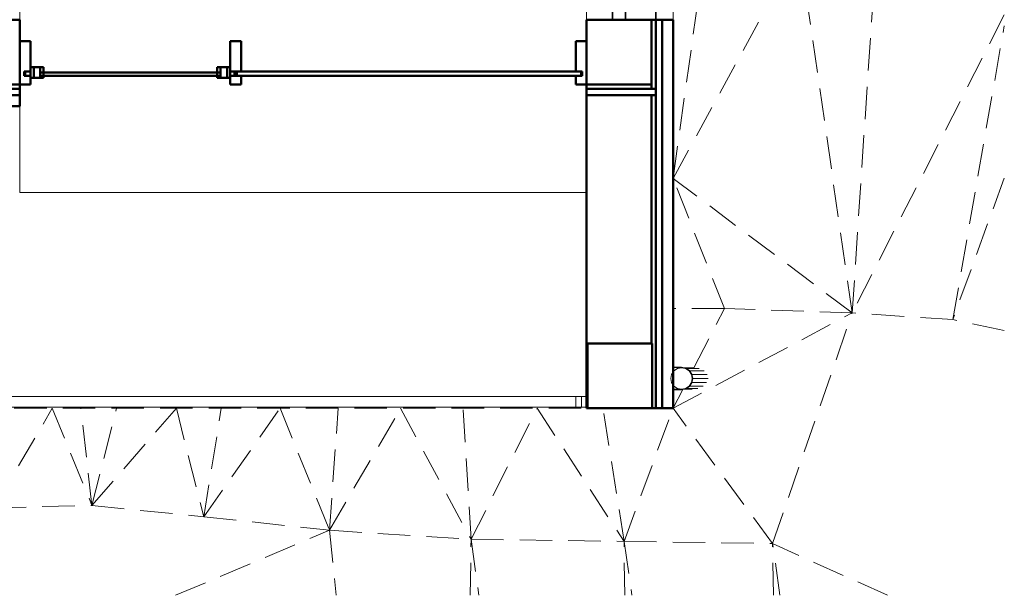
# Model space of a CAD drawing. Header units: millimetres. Extents: x 25610 to 48924, y 4737 to 39616.
# Tile 50 of 73: x 37678 to 42237, y 27771 to 30438. Entities that reach past the tile are written whole.
import ezdxf

# ---------------------------------------------------------------- set-up
doc = ezdxf.new("R2010")
doc.units = ezdxf.units.MM
doc.linetypes.add('ADSK_Штриховая_ш3 п1_5', pattern=[225, 150, -75])
for name, color, linetype, lineweight in [('A-COLS-____-MCUT', 52, 'Continuous', 50), ('A-COLS-____-OTLN', 52, 'Continuous', 20), ('A-DETL-____-MBND', 5, 'ADSK_Штриховая_ш3 п1_5', 20), ('A-GENM-____-MCUT', 13, 'Continuous', 50), ('A-GENM-____-OTLN', 13, 'Continuous', 20), ('A-GLAZ-____-MCUT', 151, 'Continuous', 35), ('A-GLAZ-____-OTLN', 151, 'Continuous', 20), ('A-PART-____-MCUT', 2, 'Continuous', 50), ('A-PART-____-OTLN', 2, 'Continuous', 20), ('A-WALL-____-MCUT', 113, 'Continuous', 50), ('A-WALL-____-OTLN', 113, 'Continuous', 20), ('L-SITE-____-OTLN', 91, 'Continuous', 20), ('Q-SPCQ-____-MCUT', 91, 'Continuous', 9), ('Q-SPCQ-____-OTLN', 91, 'Continuous', 20), ('Ограждение', 7, 'Continuous', 20)]:
    doc.layers.add(name, color=color, linetype=linetype, lineweight=lineweight)

# ---------------------------------------------------------------- blocks, each defined once
blk = doc.blocks.new('Family - Site-608699-В_Этаж 02_Водопровод')
at = {"layer": 'A-DETL-____-MBND', "color": 253}
for p, q in [((41532.9, 29079.5), (41647.4, 30813.7)), ((40703.3, 29702.4), (41287.9, 30771.1)), ((41532.9, 29079.5), (41287.9, 30771.1)), ((40703.3, 29702.5), (40843.9, 30707.2)), ((42237, 30460.1), (41532.9, 29079.5)), ((41998.2, 29048.3), (42237, 30409.7)), ((41532.9, 29079.5), (40703.3, 29702.3)), ((40940.7, 29100), (40703.3, 29702.2)), ((42237, 29703), (41998.2, 29048.3)), ((40940.7, 29100), (40703.3, 29099.8)), ((40799.7, 28825.3), (40940.7, 29100)), ((41532.9, 29079.5), (40940.7, 29100)), ((40703.2, 28637.6), (41532.9, 29079.5)), ((41164, 28011.1), (41532.9, 29079.5)), ((41998.2, 29048.3), (41532.9, 29079.5)), ((42237, 28997.4), (41998.2, 29048.3)), ((40703.2, 28637.6), (40748, 28724.8)), ((37558, 28176.5), (37829.3, 28637.6)), ((37829.3, 28637.6), (38012.7, 28187.5)), ((38012.7, 28187.5), (37961.7, 28637.6)), ((38012.7, 28187.5), (38127.1, 28637.6)), ((38012.7, 28187.5), (38403.5, 28637.6)), ((38403.5, 28637.6), (38530.9, 28135.2)), ((38530.9, 28135.2), (38611.4, 28637.6)), ((38530.9, 28135.2), (38883.5, 28637.6)), ((38883.5, 28637.6), (39112.5, 28072.4)), ((39112.5, 28072.4), (39153.1, 28637.6)), ((39112.5, 28072.4), (39441.5, 28637.6)), ((39441.5, 28637.6), (39768.2, 28030.8)), ((39768.2, 28030.8), (39731.1, 28637.6)), ((39768.2, 28030.8), (40073.8, 28637.6)), ((40073.8, 28637.6), (40476.6, 28021)), ((40476.6, 28021), (40379.2, 28637.6)), ((40476.6, 28021), (40703.2, 28637.6)), ((41164, 28011.1), (40703.2, 28637.6)), ((37558, 28176.5), (38012.7, 28187.5)), ((38012.7, 28187.5), (38530.9, 28135.2)), ((38530.9, 28135.2), (39112.5, 28072.4)), ((38399.7, 27771.3), (39112.5, 28072.4)), ((39112.5, 28072.4), (39768.2, 28030.8)), ((39112.5, 28072.4), (39142.9, 27771.3)), ((39764, 27771.3), (39768.2, 28030.8)), ((39768.2, 28030.8), (40476.6, 28021)), ((39768.2, 28030.8), (39804.4, 27771.3)), ((40476.6, 28021), (41164, 28011.1)), ((40479.3, 27771.3), (40476.6, 28021)), ((40476.6, 28021), (40512.9, 27771.3)), ((41168.4, 27771.3), (41164, 28011.1)), ((41198.3, 27771.3), (41164, 28011.1)), ((41695.9, 27771.3), (41164, 28011.1))]:
    blk.add_line(p, q, dxfattribs=at)
blk = doc.blocks.new('Прямая форма - V line-610284-В_Этаж 02_Водопровод')
at = {"layer": 'A-COLS-____-MCUT', "color": 9}
for p, q in [((150, 150), (-150, 150)), ((-150, 150), (-150, -150)), ((150, -150), (150, 150)), ((-150, -150), (150, -150))]:
    blk.add_line(p, q, dxfattribs=at)
blk = doc.blocks.new('Прямая форма - CRE - 001-610285-В_Этаж 02_Водопровод')
blk.add_blockref('Прямая форма - V line-610284-В_Этаж 02_Водопровод', (0, 0))
blk = doc.blocks.new('Прямая форма - V line-610360-В_Этаж 02_Водопровод')
at = {"layer": 'A-GLAZ-____-MCUT', "color": 53}
for p, q in [((55, -80), (0, -80)), ((0, -80), (0, -220)), ((105, -55), (55, -55)), ((55, -55), (55, -105)), ((55, -105), (55, -80)), ((105, -105), (105, -55)), ((846.6, -55), (796.6, -55)), ((796.6, -55), (796.6, -105)), ((846.6, -105), (846.6, -55)), ((896.6, -55), (846.6, -55)), ((846.6, -55), (846.6, -105)), ((896.6, -105), (896.6, -55)), ((1638.1, -55), (1588.1, -55)), ((1588.1, -55), (1588.1, -105)), ((1638.1, -105), (1638.1, -55)), ((1693.1, -80), (1638.1, -80)), ((1638.1, -80), (1638.1, -105)), ((1693.1, -220), (1693.1, -80)), ((55, -105), (105, -105)), ((80, -105), (55, -105)), ((80, -220), (80, -105)), ((796.6, -105), (846.6, -105)), ((846.6, -105), (896.6, -105)), ((1588.1, -105), (1638.1, -105)), ((1613.1, -105), (1613.1, -220)), ((1638.1, -105), (1613.1, -105)), ((0, -220), (80, -220)), ((115, -220), (0, -220)), ((0, -220), (0, -280)), ((165, -195), (115, -195)), ((115, -195), (115, -245)), ((115, -245), (115, -220)), ((165, -245), (165, -195)), ((846.6, -195), (796.6, -195)), ((796.6, -195), (796.6, -245)), ((896.6, -195), (846.6, -195)), ((846.6, -195), (846.6, -245)), ((846.6, -245), (846.6, -195)), ((896.6, -245), (896.6, -195)), ((1578.1, -195), (1528.1, -195)), ((1528.1, -195), (1528.1, -245)), ((1578.1, -245), (1578.1, -195)), ((1693.1, -220), (1578.1, -220)), ((1578.1, -220), (1578.1, -245)), ((1613.1, -220), (1693.1, -220)), ((1693.1, -280), (1693.1, -220)), ((115, -245), (165, -245)), ((140, -245), (115, -245)), ((140, -280), (140, -245)), ((796.6, -245), (846.6, -245)), ((846.6, -245), (896.6, -245)), ((1528.1, -245), (1578.1, -245)), ((1553.1, -245), (1553.1, -280)), ((1578.1, -245), (1553.1, -245)), ((0, -280), (140, -280)), ((1553.1, -280), (1693.1, -280))]:
    blk.add_line(p, q, dxfattribs=at)
at = {"layer": 'A-GLAZ-____-OTLN', "color": 253}
for p, q in [((796.6, -70), (105, -70)), ((105, -90), (796.6, -90)), ((1588.1, -70), (896.6, -70)), ((896.6, -90), (1588.1, -90)), ((796.6, -210), (165, -210)), ((1528.1, -210), (896.6, -210)), ((165, -230), (796.6, -230)), ((896.6, -230), (1528.1, -230))]:
    blk.add_line(p, q, dxfattribs=at)
blk = doc.blocks.new('Прямая форма - ფ2-610361-В_Этаж 02_Водопровод')
blk.add_blockref('Прямая форма - V line-610360-В_Этаж 02_Водопровод', (0, 0))
blk = doc.blocks.new('Прямая форма - Gypsum Plasterboard - Waterproof-611012-В_Этаж 02_Водопровод')
at = {"layer": 'A-WALL-____-MCUT', "color": 9}
for p, q in [((1800, 50), (0, 50)), ((0, 50), (0, 0)), ((1800, 0), (1800, 50)), ((0, 0), (1800, 0))]:
    blk.add_line(p, q, dxfattribs=at)
blk = doc.blocks.new('Прямая форма - Insulation - Thermal Break-611013-В_Этаж 02_Водопровод')
at = {"layer": 'A-WALL-____-MCUT', "color": 9}
for p, q in [((1800, 80), (0, 80)), ((0, 80), (0, 50)), ((0, 50), (1800, 50)), ((1800, 50), (1800, 80))]:
    blk.add_line(p, q, dxfattribs=at)
blk = doc.blocks.new('Прямая форма - Masonry Block - Structural-611014-В_Этаж 02_Водопровод')
at = {"layer": 'A-WALL-____-MCUT', "color": 9}
for p, q in [((1450, 400), (0, 400)), ((0, 400), (0, 396)), ((0, 396), (300, 396)), ((300, 396), (300, 100)), ((1450, 100), (1450, 400)), ((300, 100), (1450, 100))]:
    blk.add_line(p, q, dxfattribs=at)
blk = doc.blocks.new('Прямая форма - Concrete - Structural-611015-В_Этаж 02_Водопровод')
at = {"layer": 'A-WALL-____-MCUT', "color": 9}
for p, q in [((300, 96), (0, 96)), ((0, 96), (0, 80)), ((1450, 100), (300, 100)), ((300, 100), (300, 96)), ((1450, 80), (1450, 100)), ((1800, 100), (1480, 100)), ((1480, 100), (1480, 80)), ((1800, 80), (1800, 100)), ((0, 80), (1450, 80)), ((1480, 80), (1800, 80))]:
    blk.add_line(p, q, dxfattribs=at)
blk = doc.blocks.new('Прямая форма - SW - 004-611016-В_Этаж 02_Водопровод')
for name in ['Прямая форма - Masonry Block - Structural-611014-В_Этаж 02_Водопровод', 'Прямая форма - Concrete - Structural-611015-В_Этаж 02_Водопровод', 'Прямая форма - Insulation - Thermal Break-611013-В_Этаж 02_Водопровод', 'Прямая форма - Gypsum Plasterboard - Waterproof-611012-В_Этаж 02_Водопровод']:
    blk.add_blockref(name, (0, 0))
blk = doc.blocks.new('Family - ფ2-611018-В_Этаж 02_Водопровод')
at = {"layer": 'A-GENM-____-MCUT', "lineweight": 9}
for p, q in [((-846.6, 401), (-846.6, 280)), ((846.6, 401), (-846.6, 401)), ((846.6, 280), (846.6, 401)), ((-846.6, 280), (-846.6, -1)), ((846.6, -1), (846.6, 280)), ((-846.6, -1), (846.6, -1))]:
    blk.add_line(p, q, dxfattribs=at)
blk = doc.blocks.new('Family - Gypsum Plasterboard - Waterproof-611020-В_Этаж 02_Водопровод')
at = {"layer": 'A-PART-____-MCUT', "color": 9}
for p, q in [((1800, 50), (0, 50)), ((0, 50), (0, 0)), ((1800, 0), (1800, 50)), ((0, 0), (1800, 0))]:
    blk.add_line(p, q, dxfattribs=at)
blk = doc.blocks.new('Family - Insulation - Thermal Break-611022-В_Этаж 02_Водопровод')
at = {"layer": 'A-PART-____-MCUT', "color": 9}
for p, q in [((1800, 80), (0, 80)), ((0, 80), (0, 50)), ((0, 50), (1800, 50)), ((1800, 50), (1800, 80))]:
    blk.add_line(p, q, dxfattribs=at)
blk = doc.blocks.new('Family - Masonry Block - Structural-611024-В_Этаж 02_Водопровод')
at = {"layer": 'A-PART-____-MCUT', "color": 9}
for p, q in [((1450, 400), (0, 400)), ((0, 400), (0, 396)), ((0, 396), (300, 396)), ((300, 396), (300, 100)), ((1450, 100), (1450, 400)), ((300, 100), (1450, 100))]:
    blk.add_line(p, q, dxfattribs=at)
blk = doc.blocks.new('Family - Concrete - Structural-611028-В_Этаж 02_Водопровод')
at = {"layer": 'A-PART-____-MCUT', "color": 9}
for p, q in [((300, 96), (0, 96)), ((0, 96), (0, 80)), ((1450, 100), (300, 100)), ((300, 100), (300, 96)), ((1450, 80), (1450, 100)), ((1800, 100), (1480, 100)), ((1480, 100), (1480, 80)), ((1800, 80), (1800, 100)), ((0, 80), (1450, 80)), ((1480, 80), (1800, 80))]:
    blk.add_line(p, q, dxfattribs=at)
blk = doc.blocks.new('Прямая форма - V line-611088-В_Этаж 02_Водопровод')
at = {"layer": 'Ограждение', "color": 253}
for p, q in [((36.4, 55), (84.5, 55)), ((84.5, 55), (84.5, 5)), ((36.4, 5), (84.5, 5))]:
    blk.add_line(p, q, dxfattribs=at)
blk = doc.blocks.new('Прямая форма - Steel - Stainless-611089-В_Этаж 02_Водопровод')
blk.add_blockref('Прямая форма - V line-611088-В_Этаж 02_Водопровод', (0, 0))
blk = doc.blocks.new('Прямая форма - Steel - Stainless-611097-В_Этаж 02_Водопровод')
at = {"layer": 'Ограждение', "color": 253}
for p, q in [((59.5, 5), (59.5, 55)), ((4011.9, 55), (59.5, 55)), ((4011.9, 55), (4011.9, 5)), ((4011.9, 5), (59.5, 5))]:
    blk.add_line(p, q, dxfattribs=at)
blk = doc.blocks.new('Прямая форма - V line-611100-В_Этаж 02_Водопровод')
at = {"layer": 'Ограждение', "color": 253}
for p, q in [((3986.9, 55), (4036.4, 55)), ((3986.9, 55), (3986.9, 5)), ((3986.9, 5), (4036.5, 5))]:
    blk.add_line(p, q, dxfattribs=at)
blk = doc.blocks.new('Прямая форма - Steel - Stainless-611101-В_Этаж 02_Водопровод')
blk.add_blockref('Прямая форма - V line-611100-В_Этаж 02_Водопровод', (0, 0))
blk = doc.blocks.new('Прямая форма - RAILING - 004-611108-В_Этаж 02_Водопровод')
for name in ['Прямая форма - Steel - Stainless-611089-В_Этаж 02_Водопровод', 'Прямая форма - Steel - Stainless-611097-В_Этаж 02_Водопровод', 'Прямая форма - Steel - Stainless-611101-В_Этаж 02_Водопровод']:
    blk.add_blockref(name, (0, 0))
blk = doc.blocks.new('Family - Steel - Stainless-611127-В_Этаж 02_Водопровод')
at = {"layer": 'A-PART-____-OTLN', "color": 253}
for p, q in [((59.5, 5), (59.5, 55)), ((4011.9, 55), (59.5, 55)), ((4011.9, 55), (4011.9, 5)), ((4011.9, 5), (59.5, 5))]:
    blk.add_line(p, q, dxfattribs=at)
blk = doc.blocks.new('Family - V line-611132-В_Этаж 02_Водопровод')
at = {"layer": 'A-PART-____-OTLN', "color": 253}
for p, q in [((3986.9, 55), (4036.4, 55)), ((3986.9, 55), (3986.9, 5)), ((3986.9, 5), (4036.5, 5))]:
    blk.add_line(p, q, dxfattribs=at)
blk = doc.blocks.new('Family - Steel - Stainless-611133-В_Этаж 02_Водопровод')
blk.add_blockref('Family - V line-611132-В_Этаж 02_Водопровод', (0, 0))
blk = doc.blocks.new('Прямая форма - Masonry Block - Structural-611144-В_Этаж 02_Водопровод')
at = {"layer": 'A-WALL-____-MCUT', "color": 9}
for p, q in [((100, 400), (-100, 400)), ((-100, 400), (-100, 100)), ((100, 100), (100, 400)), ((1775, 400), (400, 400)), ((400, 400), (400, 100)), ((1775, 100), (1775, 400)), ((-100, 100), (100, 100)), ((400, 100), (1775, 100))]:
    blk.add_line(p, q, dxfattribs=at)
blk = doc.blocks.new('Прямая форма - Concrete - Structural-611145-В_Этаж 02_Водопровод')
at = {"layer": 'A-WALL-____-MCUT', "color": 9}
for p, q in [((1775, 100), (100, 100)), ((1775, 80), (1775, 100)), ((4700, 100), (4400, 100)), ((4400, 100), (4400, 80)), ((4700, 80), (4700, 100)), ((100, 80), (1775, 80)), ((4400, 80), (4700, 80))]:
    blk.add_line(p, q, dxfattribs=at)
blk = doc.blocks.new('Прямая форма - Insulation - Thermal Break-611146-В_Этаж 02_Водопровод')
at = {"layer": 'A-WALL-____-MCUT', "color": 9}
for p, q in [((1775, 80), (80, 80)), ((80, 50), (1775, 50)), ((1775, 50), (1775, 80)), ((4720, 80), (4400, 80)), ((4400, 80), (4400, 50)), ((4400, 50), (4720, 50)), ((4720, 50), (4720, 80))]:
    blk.add_line(p, q, dxfattribs=at)
blk = doc.blocks.new('Прямая форма - Gypsum Plasterboard - Waterproof-611147-В_Этаж 02_Водопровод')
at = {"layer": 'A-WALL-____-MCUT', "color": 9}
for p, q in [((1775, 50), (400, 50)), ((400, 50), (400, 0)), ((1775, 0), (1775, 50)), ((400, 0), (1775, 0))]:
    blk.add_line(p, q, dxfattribs=at)
blk = doc.blocks.new('Прямая форма - SW - 005-611148-В_Этаж 02_Водопровод')
for name in ['Прямая форма - Masonry Block - Structural-611144-В_Этаж 02_Водопровод', 'Прямая форма - Concrete - Structural-611145-В_Этаж 02_Водопровод', 'Прямая форма - Insulation - Thermal Break-611146-В_Этаж 02_Водопровод', 'Прямая форма - Gypsum Plasterboard - Waterproof-611147-В_Этаж 02_Водопровод']:
    blk.add_blockref(name, (0, 0))
blk = doc.blocks.new('Family - Masonry Block - Structural-611150-В_Этаж 02_Водопровод')
at = {"layer": 'A-PART-____-MCUT', "color": 9}
for p, q in [((100, 400), (-100, 400)), ((-100, 400), (-100, 100)), ((100, 100), (100, 400)), ((1775, 400), (400, 400)), ((400, 400), (400, 100)), ((1775, 100), (1775, 400)), ((-100, 100), (100, 100)), ((400, 100), (1775, 100))]:
    blk.add_line(p, q, dxfattribs=at)
blk = doc.blocks.new('Family - OP - 005-611152-В_Этаж 02_Водопровод')
at = {"layer": 'A-GENM-____-MCUT', "lineweight": 9}
for p, q in [((40303.2, 30837.6), (37678.2, 30837.6)), ((37678.2, 30837.6), (37678.2, 29637.6)), ((40303.2, 29637.6), (40303.2, 30837.6)), ((37678.2, 29637.6), (40303.2, 29637.6))]:
    blk.add_line(p, q, dxfattribs=at)
blk = doc.blocks.new('Family - Concrete - Structural-611154-В_Этаж 02_Водопровод')
at = {"layer": 'A-PART-____-MCUT', "color": 9}
for p, q in [((1775, 100), (100, 100)), ((1775, 80), (1775, 100)), ((4700, 100), (4400, 100)), ((4400, 100), (4400, 80)), ((4700, 80), (4700, 100)), ((100, 80), (1775, 80)), ((4400, 80), (4700, 80))]:
    blk.add_line(p, q, dxfattribs=at)
blk = doc.blocks.new('Family - Insulation - Thermal Break-611156-В_Этаж 02_Водопровод')
at = {"layer": 'A-PART-____-MCUT', "color": 9}
for p, q in [((1775, 80), (80, 80)), ((80, 50), (1775, 50)), ((1775, 50), (1775, 80)), ((4720, 80), (4400, 80)), ((4400, 80), (4400, 50)), ((4400, 50), (4720, 50)), ((4720, 50), (4720, 80))]:
    blk.add_line(p, q, dxfattribs=at)
blk = doc.blocks.new('Family - Gypsum Plasterboard - Waterproof-611158-В_Этаж 02_Водопровод')
at = {"layer": 'A-PART-____-MCUT', "color": 9}
for p, q in [((1775, 50), (400, 50)), ((400, 50), (400, 0)), ((1775, 0), (1775, 50)), ((400, 0), (1775, 0))]:
    blk.add_line(p, q, dxfattribs=at)
blk = doc.blocks.new('Прямая форма - V line-611831-В_Этаж 02_Водопровод')
at = {"layer": 'A-COLS-____-MCUT', "color": 9}
for p, q in [((150, 150), (-150, 150)), ((-150, 150), (-150, -150)), ((150, -150), (150, 150)), ((-150, -150), (150, -150))]:
    blk.add_line(p, q, dxfattribs=at)
blk = doc.blocks.new('Прямая форма - CRE - 001-611832-В_Этаж 02_Водопровод')
blk.add_blockref('Прямая форма - V line-611831-В_Этаж 02_Водопровод', (0, 0))
blk = doc.blocks.new('Прямая форма - Timber - Floor-611842-В_Этаж 02_Водопровод')
at = {"layer": 'A-DETL-____-MBND', "color": 253}
blk.add_line((2440, -10350), (6440, -10350), dxfattribs=at)
blk = doc.blocks.new('Прямая форма - SLA - 009-611843-В_Этаж 02_Водопровод')
blk.add_blockref('Прямая форма - Timber - Floor-611842-В_Этаж 02_Водопровод', (0, 0))
blk = doc.blocks.new('Family - Timber - Floor-611851-В_Этаж 02_Водопровод')
at = {"layer": 'A-DETL-____-MBND', "color": 253}
blk.add_line((2440, -10350), (6440, -10350), dxfattribs=at)
blk = doc.blocks.new('Прямая форма - V line-611917-В_Этаж 02_Водопровод')
at = {"layer": 'A-WALL-____-MCUT', "color": 9}
for p, q in [((512.5, 150), (462.5, 150)), ((462.5, 150), (462.5, 10)), ((512.5, 10), (512.5, 150)), ((462.5, 10), (512.5, 10)), ((512.5, -10), (462.5, -10)), ((462.5, -10), (462.5, -50)), ((512.5, -50), (512.5, -10)), ((462.5, -50), (512.5, -50))]:
    blk.add_line(p, q, dxfattribs=at)
blk = doc.blocks.new('Прямая форма - Iron-611918-В_Этаж 02_Водопровод')
blk.add_blockref('Прямая форма - V line-611917-В_Этаж 02_Водопровод', (0, 0))
blk = doc.blocks.new('Прямая форма - Glass-611921-В_Этаж 02_Водопровод')
at = {"layer": 'A-WALL-____-MCUT', "color": 9}
for p, q in [((417.5, 6), (-417.5, 6)), ((-417.5, 6), (-417.5, -10)), ((417.5, -10), (417.5, 6)), ((-417.5, -10), (417.5, -10))]:
    blk.add_line(p, q, dxfattribs=at)
blk = doc.blocks.new('Прямая форма - V line-611922-В_Этаж 02_Водопровод')
at = {"layer": 'A-WALL-____-MCUT', "color": 9}
for p, q in [((-462.5, 150), (-512.5, 150)), ((-512.5, 150), (-512.5, -50)), ((-462.5, 10), (-462.5, 150)), ((-487.5, -10), (-487.5, 10)), ((-487.5, 10), (-462.5, 10)), ((-462.5, -10), (-487.5, -10)), ((-462.5, -50), (-462.5, -10)), ((-512.5, -50), (-462.5, -50))]:
    blk.add_line(p, q, dxfattribs=at)
blk = doc.blocks.new('Прямая форма - Iron-611923-В_Этаж 02_Водопровод')
blk.add_blockref('Прямая форма - V line-611922-В_Этаж 02_Водопровод', (0, 0))
blk = doc.blocks.new('Прямая форма - V line-611932-В_Этаж 02_Водопровод')
at = {"layer": 'A-WALL-____-MCUT', "color": 9}
for p, q in [((2112.5, 150), (2062.5, 150)), ((2062.5, 150), (2062.5, 10)), ((2112.5, -50), (2112.5, 150)), ((2062.5, 10), (2087.5, 10)), ((2087.5, 10), (2087.5, -10)), ((2087.5, -10), (2062.5, -10)), ((2062.5, -10), (2062.5, -50)), ((2062.5, -50), (2112.5, -50))]:
    blk.add_line(p, q, dxfattribs=at)
blk = doc.blocks.new('Прямая форма - Iron-611933-В_Этаж 02_Водопровод')
blk.add_blockref('Прямая форма - V line-611932-В_Этаж 02_Водопровод', (0, 0))
blk = doc.blocks.new('Прямая форма - V line-611946-В_Этаж 02_Водопровод')
at = {"layer": 'A-WALL-____-MCUT', "color": 9}
for p, q in [((2092.5, 10), (482.5, 10)), ((482.5, 10), (482.5, -10)), ((2092.5, -10), (2092.5, 10)), ((482.5, -10), (2092.5, -10))]:
    blk.add_line(p, q, dxfattribs=at)
blk = doc.blocks.new('Прямая форма - Iron-611947-В_Этаж 02_Водопровод')
blk.add_blockref('Прямая форма - V line-611946-В_Этаж 02_Водопровод', (0, 0))
blk = doc.blocks.new('Прямая форма - Iron-611950-В_Этаж 02_Водопровод')
at = {"layer": 'A-WALL-____-MCUT', "color": 9}
for p, q in [((-492.5, 10), (-492.5, -10)), ((-462.5, 10), (-492.5, 10)), ((-447.5, 30), (-462.5, 30)), ((-462.5, 30), (-462.5, -20)), ((-402.5, 30), (-462.5, 30)), ((-462.5, 30), (-462.5, -20)), ((-462.5, -10), (-462.5, 10)), ((-417.5, 30), (-447.5, 30)), ((-447.5, 30), (-447.5, -20)), ((-447.5, -20), (-447.5, 30)), ((-417.5, -20), (-417.5, 30)), ((-402.5, -20), (-402.5, 30)), ((462.5, 30), (402.5, 30)), ((402.5, 30), (402.5, -20)), ((447.5, 30), (417.5, 30)), ((417.5, 30), (417.5, -20)), ((447.5, -20), (447.5, 30)), ((462.5, 30), (447.5, 30)), ((447.5, 30), (447.5, -20)), ((462.5, -20), (462.5, 30)), ((462.5, -20), (462.5, 30)), ((492.5, 10), (462.5, 10)), ((462.5, 10), (462.5, -10)), ((492.5, -10), (492.5, 10)), ((-492.5, -10), (-462.5, -10)), ((-462.5, -20), (-447.5, -20)), ((-462.5, -20), (-402.5, -20)), ((-447.5, -20), (-417.5, -20)), ((402.5, -20), (462.5, -20)), ((417.5, -20), (447.5, -20)), ((447.5, -20), (462.5, -20)), ((462.5, -10), (492.5, -10))]:
    blk.add_line(p, q, dxfattribs=at)
blk = doc.blocks.new('Прямая форма - CW-002-611955-В_Этаж 02_Водопровод')
for name in ['Прямая форма - Iron-611923-В_Этаж 02_Водопровод', 'Прямая форма - Iron-611918-В_Этаж 02_Водопровод', 'Прямая форма - Iron-611933-В_Этаж 02_Водопровод', 'Прямая форма - Iron-611950-В_Этаж 02_Водопровод', 'Прямая форма - Glass-611921-В_Этаж 02_Водопровод', 'Прямая форма - Iron-611947-В_Этаж 02_Водопровод']:
    blk.add_blockref(name, (0, 0))
blk = doc.blocks.new('Family - V line-611957-В_Этаж 02_Водопровод')
at = {"layer": 'A-PART-____-MCUT', "color": 9}
for p, q in [((512.5, 150), (462.5, 150)), ((462.5, 150), (462.5, 10)), ((512.5, 10), (512.5, 150)), ((462.5, 10), (512.5, 10)), ((512.5, -10), (462.5, -10)), ((462.5, -10), (462.5, -50)), ((512.5, -50), (512.5, -10)), ((462.5, -50), (512.5, -50))]:
    blk.add_line(p, q, dxfattribs=at)
blk = doc.blocks.new('Family - Iron-611958-В_Этаж 02_Водопровод')
blk.add_blockref('Family - V line-611957-В_Этаж 02_Водопровод', (0, 0))
blk = doc.blocks.new('Family - Glass-611963-В_Этаж 02_Водопровод')
at = {"layer": 'A-PART-____-MCUT', "color": 9}
for p, q in [((417.5, 6), (-417.5, 6)), ((-417.5, 6), (-417.5, -10)), ((417.5, -10), (417.5, 6)), ((-417.5, -10), (417.5, -10))]:
    blk.add_line(p, q, dxfattribs=at)
blk = doc.blocks.new('Family - V line-611965-В_Этаж 02_Водопровод')
at = {"layer": 'A-PART-____-MCUT', "color": 9}
for p, q in [((-462.5, 150), (-512.5, 150)), ((-512.5, 150), (-512.5, -50)), ((-462.5, 10), (-462.5, 150)), ((-487.5, -10), (-487.5, 10)), ((-487.5, 10), (-462.5, 10)), ((-462.5, -10), (-487.5, -10)), ((-462.5, -50), (-462.5, -10)), ((-512.5, -50), (-462.5, -50))]:
    blk.add_line(p, q, dxfattribs=at)
blk = doc.blocks.new('Family - Iron-611966-В_Этаж 02_Водопровод')
blk.add_blockref('Family - V line-611965-В_Этаж 02_Водопровод', (0, 0))
blk = doc.blocks.new('Family - V line-611980-В_Этаж 02_Водопровод')
at = {"layer": 'A-PART-____-MCUT', "color": 9}
for p, q in [((2112.5, 150), (2062.5, 150)), ((2062.5, 150), (2062.5, 10)), ((2112.5, -50), (2112.5, 150)), ((2062.5, 10), (2087.5, 10)), ((2087.5, 10), (2087.5, -10)), ((2087.5, -10), (2062.5, -10)), ((2062.5, -10), (2062.5, -50)), ((2062.5, -50), (2112.5, -50))]:
    blk.add_line(p, q, dxfattribs=at)
blk = doc.blocks.new('Family - Iron-611981-В_Этаж 02_Водопровод')
blk.add_blockref('Family - V line-611980-В_Этаж 02_Водопровод', (0, 0))
blk = doc.blocks.new('Family - V line-612001-В_Этаж 02_Водопровод')
at = {"layer": 'A-PART-____-MCUT', "color": 9}
for p, q in [((2092.5, 10), (482.5, 10)), ((482.5, 10), (482.5, -10)), ((2092.5, -10), (2092.5, 10)), ((482.5, -10), (2092.5, -10))]:
    blk.add_line(p, q, dxfattribs=at)
blk = doc.blocks.new('Family - Iron-612002-В_Этаж 02_Водопровод')
blk.add_blockref('Family - V line-612001-В_Этаж 02_Водопровод', (0, 0))
blk = doc.blocks.new('Family - Iron-612007-В_Этаж 02_Водопровод')
at = {"layer": 'A-PART-____-MCUT', "color": 9}
for p, q in [((-492.5, 10), (-492.5, -10)), ((-462.5, 10), (-492.5, 10)), ((-447.5, 30), (-462.5, 30)), ((-462.5, 30), (-462.5, -20)), ((-402.5, 30), (-462.5, 30)), ((-462.5, 30), (-462.5, -20)), ((-462.5, -10), (-462.5, 10)), ((-417.5, 30), (-447.5, 30)), ((-447.5, 30), (-447.5, -20)), ((-447.5, -20), (-447.5, 30)), ((-417.5, -20), (-417.5, 30)), ((-402.5, -20), (-402.5, 30)), ((462.5, 30), (402.5, 30)), ((402.5, 30), (402.5, -20)), ((447.5, 30), (417.5, 30)), ((417.5, 30), (417.5, -20)), ((447.5, -20), (447.5, 30)), ((462.5, 30), (447.5, 30)), ((447.5, 30), (447.5, -20)), ((462.5, -20), (462.5, 30)), ((462.5, -20), (462.5, 30)), ((492.5, 10), (462.5, 10)), ((462.5, 10), (462.5, -10)), ((492.5, -10), (492.5, 10)), ((-492.5, -10), (-462.5, -10)), ((-462.5, -20), (-447.5, -20)), ((-462.5, -20), (-402.5, -20)), ((-447.5, -20), (-417.5, -20)), ((402.5, -20), (462.5, -20)), ((417.5, -20), (447.5, -20)), ((447.5, -20), (462.5, -20)), ((462.5, -10), (492.5, -10))]:
    blk.add_line(p, q, dxfattribs=at)
blk = doc.blocks.new('Прямая форма - V line-613405-В_Этаж 02_Водопровод')
at = {"layer": 'Q-SPCQ-____-MCUT', "color": 133}
for p, q in [((-19.1, 46.2), (-35.4, 35.4)), ((0, 50), (-19.1, 46.2)), ((19.1, 46.2), (0, 50)), ((35.4, 35.4), (19.1, 46.2)), ((-46.2, 19.1), (-50, 0)), ((-50, 0), (-46.2, -19.1)), ((-35.4, 35.4), (-46.2, 19.1)), ((46.2, 19.1), (35.4, 35.4)), ((50, 0), (46.2, 19.1)), ((46.2, -19.1), (50, 0)), ((-46.2, -19.1), (-35.4, -35.4)), ((-35.4, -35.4), (-19.1, -46.2)), ((19.1, -46.2), (35.4, -35.4)), ((35.4, -35.4), (46.2, -19.1)), ((-19.1, -46.2), (0, -50)), ((0, -50), (19.1, -46.2))]:
    blk.add_line(p, q, dxfattribs=at)
at = {"layer": 'Q-SPCQ-____-OTLN', "color": 253}
for p, q in [((-52, -0.1), (-52, 39)), ((-50.2, -0.1), (-50.2, 39)), ((-50, -0.8), (-50, 0)), ((50, 0), (50, -0.8)), ((50.2, 39), (50.2, -0.1)), ((52, -0.1), (52, 39)), ((-52, -0.1), (-48, -20)), ((-46.4, -19.3), (-50.2, -0.1)), ((-50, -48.8), (-50, -10.2)), ((-48, -20), (-36.8, -36.9)), ((-35.5, -35.6), (-46.4, -19.3)), ((-46.2, -76.2), (-46.2, -22.8)), ((-36.8, -36.9), (-19.9, -48.1)), ((-19.2, -46.5), (-35.5, -35.6)), ((-35.4, -99.8), (-35.4, -37.8)), ((35.5, -35.6), (19.2, -46.5)), ((19.9, -48.1), (36.8, -36.9)), ((35.4, -104.3), (35.4, -37.8)), ((46.4, -19.3), (35.5, -35.6)), ((36.8, -36.9), (48, -20)), ((46.2, -82), (46.2, -22.8)), ((50.2, -0.1), (46.4, -19.3)), ((48, -20), (52, -0.1)), ((50, -10.2), (50, -55.2)), ((-19.9, -48.1), (0, -52.1)), ((0, -50.3), (-19.2, -46.5)), ((-19.1, -116.2), (-19.1, -48.2)), ((19.2, -46.5), (0, -50.3)), ((0, -52.1), (19.9, -48.1)), ((0, -122.8), (0, -52.1)), ((19.1, -118.7), (19.1, -48.3))]:
    blk.add_line(p, q, dxfattribs=at)
blk = doc.blocks.new('Прямая форма - FU - 047-613406-В_Этаж 02_Водопровод')
blk.add_blockref('Прямая форма - V line-613405-В_Этаж 02_Водопровод', (0, 0))
blk = doc.blocks.new('V line_ifc_RVT-1-В_Этаж 02_Водопровод')
at = {"layer": 'A-COLS-____-OTLN', "color": 253, "lineweight": 20, "rotation": 180}
for name, p in [('Прямая форма - CRE - 001-610285-В_Этаж 02_Водопровод', (40453.2, 30287.6)), ('Прямая форма - CRE - 001-611832-В_Этаж 02_Водопровод', (40457.2, 28787.6))]:
    blk.add_blockref(name, p, dxfattribs=at)
at = {"layer": 'A-GENM-____-OTLN', "color": 253, "lineweight": 20}
for name, p in [('Прямая форма - SLA - 009-611843-В_Этаж 02_Водопровод', (33863.2, 38987.6)), ('Family - OP - 005-611152-В_Этаж 02_Водопровод', (0, 0))]:
    blk.add_blockref(name, p, dxfattribs=at)
at = {"layer": 'A-GENM-____-OTLN', "color": 253, "lineweight": 20, "rotation": 90}
blk.add_blockref('Family - ფ2-611018-В_Этаж 02_Водопровод', (40703.2, 31284.2), dxfattribs=at)
at = {"layer": 'A-GLAZ-____-OTLN', "color": 253, "lineweight": 20, "rotation": 270}
blk.add_blockref('Прямая форма - ფ2-610361-В_Этаж 02_Водопровод', (40703.2, 32130.8), dxfattribs=at)
at = {"layer": 'A-PART-____-OTLN', "color": 253, "lineweight": 20}
for name, p in [('Family - Timber - Floor-611851-В_Этаж 02_Водопровод', (33863.2, 38987.6)), ('Family - Masonry Block - Structural-611150-В_Этаж 02_Водопровод', (35903.2, 30037.6)), ('Family - Iron-611966-В_Этаж 02_Водопровод', (38190.7, 30187.6)), ('Family - Iron-611958-В_Этаж 02_Водопровод', (38190.7, 30187.6)), ('Family - Iron-611981-В_Этаж 02_Водопровод', (38190.7, 30187.6)), ('Family - Iron-612007-В_Этаж 02_Водопровод', (38190.7, 30187.6)), ('Family - Glass-611963-В_Этаж 02_Водопровод', (38190.7, 30187.6)), ('Family - Iron-612002-В_Этаж 02_Водопровод', (38190.7, 30187.6)), ('Family - Concrete - Structural-611154-В_Этаж 02_Водопровод', (35903.2, 30037.6)), ('Family - Insulation - Thermal Break-611156-В_Этаж 02_Водопровод', (35903.2, 30037.6)), ('Family - Gypsum Plasterboard - Waterproof-611158-В_Этаж 02_Водопровод', (35903.2, 30037.6)), ('Family - Steel - Stainless-611127-В_Этаж 02_Водопровод', (36266.8, 28637.6)), ('Family - Steel - Stainless-611133-В_Этаж 02_Водопровод', (36266.8, 28637.6))]:
    blk.add_blockref(name, p, dxfattribs=at)
at = {"layer": 'A-PART-____-OTLN', "color": 253, "lineweight": 20, "rotation": 90}
for name in ['Family - Concrete - Structural-611028-В_Этаж 02_Водопровод', 'Family - Insulation - Thermal Break-611022-В_Этаж 02_Водопровод', 'Family - Gypsum Plasterboard - Waterproof-611020-В_Этаж 02_Водопровод', 'Family - Masonry Block - Structural-611024-В_Этаж 02_Водопровод']:
    blk.add_blockref(name, (40703.2, 28637.6), dxfattribs=at)
at = {"layer": 'A-WALL-____-OTLN', "color": 253, "lineweight": 20, "rotation": 90}
blk.add_blockref('Прямая форма - SW - 004-611016-В_Этаж 02_Водопровод', (40703.2, 28637.6), dxfattribs=at)
at = {"layer": 'A-WALL-____-OTLN', "color": 253, "lineweight": 20}
for name, p in [('Прямая форма - SW - 005-611148-В_Этаж 02_Водопровод', (35903.2, 30037.6)), ('Прямая форма - CW-002-611955-В_Этаж 02_Водопровод', (38190.7, 30187.6))]:
    blk.add_blockref(name, p, dxfattribs=at)
at = {"layer": 'L-SITE-____-OTLN', "color": 253, "lineweight": 20}
blk.add_blockref('Family - Site-608699-В_Этаж 02_Водопровод', (0, 0), dxfattribs=at)
at = {"layer": 'Q-SPCQ-____-OTLN', "color": 253, "lineweight": 20, "rotation": 90}
blk.add_blockref('Прямая форма - FU - 047-613406-В_Этаж 02_Водопровод', (40742.3, 28775.7), dxfattribs=at)
at = {"layer": 'Ограждение', "color": 253, "lineweight": 20}
blk.add_blockref('Прямая форма - RAILING - 004-611108-В_Этаж 02_Водопровод', (36266.8, 28637.6), dxfattribs=at)

msp = doc.modelspace()

# ---------------------------------------------------------------- block references
at = {"lineweight": 9}
msp.add_blockref('V line_ifc_RVT-1-В_Этаж 02_Водопровод', (0, 0), dxfattribs=at)

doc.saveas('drawing.dxf')
